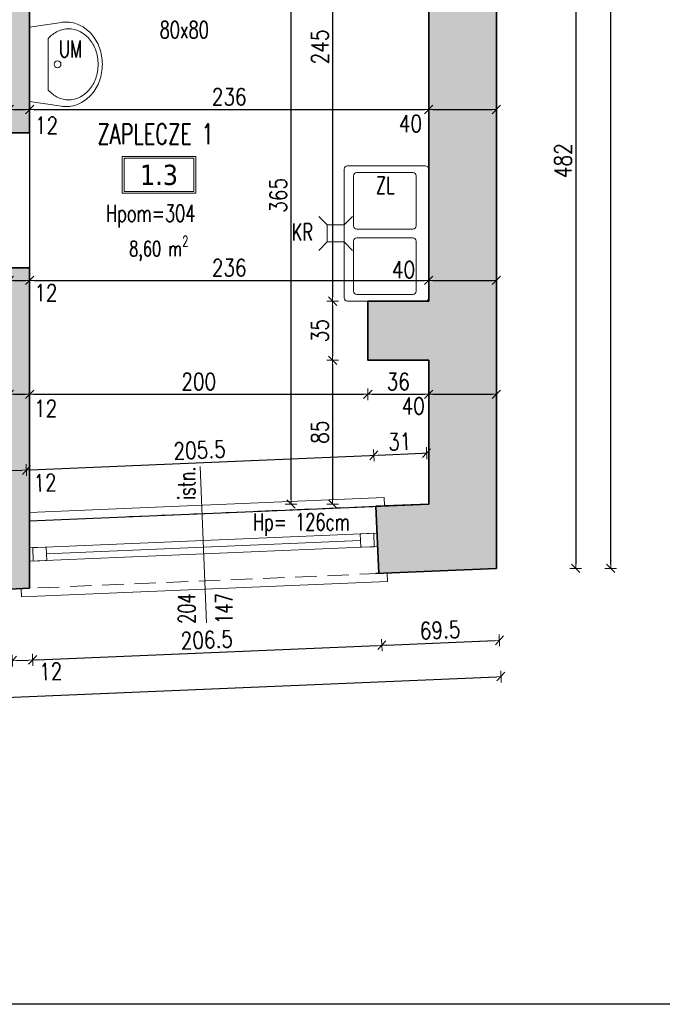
# Model space of a CAD drawing. Header units: millimetres. Extents: x 16698 to 93787, y -21104 to 39413.
# Tile 6 of 256: x 23681 to 24062, y 6649 to 7231. Entities that reach past the tile are written whole.
import ezdxf
from ezdxf.enums import TextEntityAlignment as Align

# ---------------------------------------------------------------- set-up
doc = ezdxf.new("R2010")
doc.units = ezdxf.units.MM
doc.linetypes.add('HIDDEN', pattern=[9.525, 6.35, -3.175])
for name, color, linetype, lineweight in [('!MODUS_ARMATURA', 6, 'Continuous', 9), ('!MODUS_HATCH_ŚCIANA', 254, 'Continuous', 9), ('__MODUS_ŚCIANY', 2, 'Continuous', 35), ('Okna', 3, 'Continuous', 13), ('Opis', 8, 'Continuous', 13), ('Opis_pom', 9, 'Continuous', 18), ('Widok', 1, 'Continuous', 15), ('WYMIAROWANIE', 1, 'Continuous', 18)]:
    doc.layers.add(name, color=color, linetype=linetype, lineweight=lineweight)
doc.styles.add('ARCHETYP', font='romans.shx', dxfattribs={"height": 15})
doc.styles.add('ARIAL', font='tahoma.ttf')
doc.styles.add('TXT', font='simplex.shx', dxfattribs={"width": 0.8})
doc.dimstyles.new('DIM50', dxfattribs={"dimscale": 5, "dimtxt": 2, "dimasz": 0.5, "dimexe": 0, "dimexo": 0, "dimgap": 0.5, "dimtad": 1, "dimdec": 4, "dimrnd": 0.5, "dimdsep": 46, "dimtxsty": 'TXT', "dimblk1": 'TICK1', "dimblk2": 'TICK1', "dimsah": 1, "dimcen": 0, "dimse1": 1, "dimse2": 1, "dimclrd": 1, "dimclre": 7, "dimclrt": 9, "dimadec": 0, "dimazin": 0, "dimtfac": 1, "dimtdec": 4, "dimtmove": 2, "dimatfit": 3, "dimldrblk": 'TICK1', "dimfxl": 1, "dimtolj": 1, "dimarcsym": 0})

# ---------------------------------------------------------------- blocks, each defined once
blk = doc.blocks.new('A$C578D6593')
for p, q in [((-26.36, 0), (-29.16, 18.76)), ((17.64, 0), (20.43, 18.76)), ((-19.63, 11), (10.9, 11)), ((-26.36, 0), (17.64, 0))]:
    blk.add_line(p, q)
blk.add_circle((-4.36, 16.5), 2)
for centre, radius, start, end in [((-5.67, 17.67), 25.11, 109.6071, 130.69553), ((-4.36, 14), 29, 90, 109.6071), ((-4.36, 14), 29, 70.3929, 90), ((-3.06, 17.67), 25.11, 49.30447, 70.3929), ((-7.68, 20), 22.03, 130.69553, 154.2825), ((-7.68, 21.5), 18.03, 130.69553, 154.2825), ((-5.67, 19.17), 21.11, 109.6071, 130.69553), ((-4.36, 15.5), 25, 90, 109.6071), ((-4.36, 15.5), 25, 70.3929, 90), ((-3.06, 19.17), 21.11, 49.30447, 70.3929), ((-1.05, 21.5), 18.03, 25.7175, 49.30447), ((-1.05, 20), 22.03, 25.7175, 49.30447), ((-10.79, 21.5), 18.58, 154.2825, 180), ((-10.79, 23), 14.58, 154.2825, 180), ((2.06, 23), 14.58, 0, 25.7175), ((2.06, 21.5), 18.58, 0, 25.7175), ((-10.79, 21.5), 18.58, 180, 188.47944), ((-10.79, 23), 14.58, 180, 205.7175), ((2.06, 23), 14.58, 334.2825, 0), ((2.06, 21.5), 18.58, 351.52056, 0), ((-7.68, 24.5), 18.03, 205.7175, 228.4823), ((-1.05, 24.5), 18.03, 311.5177, 334.2825)]:
    blk.add_arc(centre, radius, start, end)
blk = doc.blocks.new('ZLEW')
for points in [[(-3.81, 58.18), (-3.81, 12.18, -0.414214), (-5.81, 10.18), (-81.81, 10.18, -0.414214), (-83.81, 12.18), (-83.81, 58.18, -0.414214), (-81.81, 60.18), (-5.81, 60.18, -0.414214)], [(-77.86, 15.71), (-48.34, 15.71, 0.414214), (-46.34, 17.71), (-46.34, 50.75, 0.414214), (-48.34, 52.75), (-77.86, 52.75, 0.414214), (-79.86, 50.75), (-79.86, 17.71, 0.414214)], [(-9.75, 15.71), (-39.27, 15.71, -0.414214), (-41.27, 17.71), (-41.27, 50.75, -0.414214), (-39.27, 52.75), (-9.75, 52.75, -0.414214), (-7.75, 50.75), (-7.75, 17.71, -0.414214)]]:
    blk.add_lwpolyline(points, format="xyb", close=True)
blk = doc.blocks.new('A$C50044AAD')
for points in [[(-5, 0), (-10, 5)], [(5, 0), (10, 5)], [(-5, -10), (-10, -15)], [(5, -10), (10, -15)]]:
    blk.add_lwpolyline(points)
blk.add_lwpolyline([(-5, 0), (5, 0), (5, -10), (-5, -10)], close=True)
blk = doc.blocks.new('TICK1')
at = {"color": 2}
blk.add_line((-1, -1), (1, 1), dxfattribs=at)
at = {"color": 0}
for p, q in [((0, 0), (-1, 0)), ((0, -1.4), (0, 1.4))]:
    blk.add_line(p, q, dxfattribs=at)
blk = doc.blocks.new('*D114')
at = {"layer": 'DEFPOINTS', "color": 0, "transparency": 16777216}
for p in [(23963.38, 6906.45), (22978.38, 6864.73), (23966.09, 6842.5)]:
    blk.add_point(p, dxfattribs=at)
at = {"layer": 'WYMIAROWANIE', "color": 1, "lineweight": -2, "transparency": 16777216}
blk.add_line((22983.59, 6800.89), (23963.59, 6842.39), dxfattribs=at)
at = {"layer": 'WYMIAROWANIE', "color": 1, "lineweight": -2, "transparency": 16777216, "xscale": 2.5, "yscale": 2.5, "zscale": 2.5}
for p, rotation in [((23966.09, 6842.5), 2.425097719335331), ((22981.09, 6800.78), 182.4250977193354)]:
    blk.add_blockref('TICK1', p, dxfattribs=dict(at, rotation=rotation))
at = {"layer": 'WYMIAROWANIE', "color": 9, "transparency": 16777216, "insert": (23473.27, 6829.13), "char_height": 10, "attachment_point": 5, "rotation": 2.4251, "style": 'TXT'}
blk.add_mtext('\\A1;986', dxfattribs=at)
blk = doc.blocks.new('*D117')
at = {"layer": 'DEFPOINTS', "color": 0, "transparency": 16777216}
for p in [(23675.53, 6890.75), (23687.53, 6891.26), (23689.16, 6852.37)]:
    blk.add_point(p, dxfattribs=at)
at = {"layer": 'WYMIAROWANIE', "color": 1, "lineweight": -2, "transparency": 16777216}
blk.add_line((23679.66, 6851.97), (23686.67, 6852.27), dxfattribs=at)
at = {"layer": 'WYMIAROWANIE', "color": 1, "lineweight": -2, "transparency": 16777216, "xscale": 2.5, "yscale": 2.5, "zscale": 2.5}
for p, rotation in [((23677.16, 6851.87), 182.4059705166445), ((23689.16, 6852.37), 2.405970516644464)]:
    blk.add_blockref('TICK1', p, dxfattribs=dict(at, rotation=rotation))
at = {"layer": 'WYMIAROWANIE', "color": 9, "transparency": 16777216, "insert": (23699.87, 6845.52), "char_height": 10, "attachment_point": 5, "rotation": 2.40597, "style": 'TXT'}
blk.add_mtext('\\A1;12', dxfattribs=at)
blk = doc.blocks.new('*D118')
at = {"layer": 'DEFPOINTS', "color": 0, "transparency": 16777216}
for p in [(23894.02, 6900.02), (23687.53, 6891.26), (23895.66, 6861.05)]:
    blk.add_point(p, dxfattribs=at)
at = {"layer": 'WYMIAROWANIE', "color": 1, "lineweight": -2, "transparency": 16777216}
blk.add_line((23691.66, 6852.48), (23893.16, 6860.95), dxfattribs=at)
at = {"layer": 'WYMIAROWANIE', "color": 1, "lineweight": -2, "transparency": 16777216, "xscale": 2.5, "yscale": 2.5, "zscale": 2.5}
for p, rotation in [((23895.66, 6861.05), 2.405970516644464), ((23689.16, 6852.37), 182.4059705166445)]:
    blk.add_blockref('TICK1', p, dxfattribs=dict(at, rotation=rotation))
at = {"layer": 'WYMIAROWANIE', "color": 9, "transparency": 16777216, "insert": (23792.1, 6864.21), "char_height": 10, "attachment_point": 5, "rotation": 2.40597, "style": 'TXT'}
blk.add_mtext('\\A1;206.5', dxfattribs=at)
blk = doc.blocks.new('*D119')
at = {"layer": 'DEFPOINTS', "color": 0, "transparency": 16777216}
for p in [(23894.02, 6900.02), (23963.53, 6902.95), (23965.17, 6863.97)]:
    blk.add_point(p, dxfattribs=at)
at = {"layer": 'WYMIAROWANIE', "color": 1, "lineweight": -2, "transparency": 16777216}
blk.add_line((23898.16, 6861.16), (23962.67, 6863.87), dxfattribs=at)
at = {"layer": 'WYMIAROWANIE', "color": 1, "lineweight": -2, "transparency": 16777216, "xscale": 2.5, "yscale": 2.5, "zscale": 2.5}
for p, rotation in [((23895.66, 6861.05), 182.4059705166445), ((23965.17, 6863.97), 2.405970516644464)]:
    blk.add_blockref('TICK1', p, dxfattribs=dict(at, rotation=rotation))
at = {"layer": 'WYMIAROWANIE', "color": 9, "transparency": 16777216, "insert": (23930.1, 6870), "char_height": 10, "attachment_point": 5, "rotation": 2.40597, "style": 'TXT'}
blk.add_mtext('\\A1;69.5', dxfattribs=at)
blk = doc.blocks.new('*D124')
at = {"layer": 'DEFPOINTS', "color": 0, "transparency": 16777216}
for p in [(23685.45, 6964.65), (23675.38, 6918.16), (23687.38, 6918.66)]:
    blk.add_point(p, dxfattribs=at)
at = {"layer": 'WYMIAROWANIE', "color": 1, "lineweight": -2, "transparency": 16777216}
blk.add_line((23675.95, 6964.25), (23682.95, 6964.54), dxfattribs=at)
at = {"layer": 'WYMIAROWANIE', "color": 1, "lineweight": -2, "transparency": 16777216, "xscale": 2.5, "yscale": 2.5, "zscale": 2.5}
for p, rotation in [((23673.45, 6964.14), 182.4059705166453), ((23685.45, 6964.65), 2.405970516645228)]:
    blk.add_blockref('TICK1', p, dxfattribs=dict(at, rotation=rotation))
at = {"layer": 'WYMIAROWANIE', "color": 9, "transparency": 16777216, "insert": (23696.51, 6957.13), "char_height": 10, "attachment_point": 5, "rotation": 2.40597, "style": 'TXT'}
blk.add_mtext('\\A1;12', dxfattribs=at)
blk = doc.blocks.new('*D125')
at = {"layer": 'DEFPOINTS', "color": 0, "transparency": 16777216}
for p in [(23890.94, 6973.28), (23892.2, 6943.16), (23687.38, 6918.66)]:
    blk.add_point(p, dxfattribs=at)
at = {"layer": 'WYMIAROWANIE', "color": 1, "lineweight": -2, "transparency": 16777216}
blk.add_line((23687.95, 6964.75), (23888.44, 6973.18), dxfattribs=at)
at = {"layer": 'WYMIAROWANIE', "color": 1, "lineweight": -2, "transparency": 16777216, "xscale": 2.5, "yscale": 2.5, "zscale": 2.5}
for p, rotation in [((23890.94, 6973.28), 2.405970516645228), ((23685.45, 6964.65), 182.4059705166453)]:
    blk.add_blockref('TICK1', p, dxfattribs=dict(at, rotation=rotation))
at = {"layer": 'WYMIAROWANIE', "color": 9, "transparency": 16777216, "insert": (23787.88, 6976.46), "char_height": 10, "attachment_point": 5, "rotation": 2.40597, "style": 'TXT'}
blk.add_mtext('\\A1;205.5', dxfattribs=at)
blk = doc.blocks.new('*D126')
at = {"layer": 'DEFPOINTS', "color": 0, "transparency": 16777216}
for p in [(23922.12, 6974.59), (23923.38, 6944.47), (23892.2, 6943.16)]:
    blk.add_point(p, dxfattribs=at)
at = {"layer": 'WYMIAROWANIE', "color": 1, "lineweight": -2, "transparency": 16777216}
blk.add_line((23893.43, 6973.39), (23919.62, 6974.49), dxfattribs=at)
at = {"layer": 'WYMIAROWANIE', "color": 1, "lineweight": -2, "transparency": 16777216, "xscale": 2.5, "yscale": 2.5, "zscale": 2.5}
for p, rotation in [((23890.94, 6973.28), 182.4059705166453), ((23922.12, 6974.59), 2.405970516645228)]:
    blk.add_blockref('TICK1', p, dxfattribs=dict(at, rotation=rotation))
at = {"layer": 'WYMIAROWANIE', "color": 9, "transparency": 16777216, "insert": (23906.21, 6981.43), "char_height": 10, "attachment_point": 5, "rotation": 2.40597, "style": 'TXT'}
blk.add_mtext('\\A1;31', dxfattribs=at)
blk = doc.blocks.new('*D131')
at = {"layer": 'DEFPOINTS', "color": 0, "transparency": 16777216}
for p in [(23675.38, 7009.05), (23687.38, 7009.38), (23687.38, 7009.38)]:
    blk.add_point(p, dxfattribs=at)
at = {"layer": 'WYMIAROWANIE', "color": 1, "lineweight": -2, "transparency": 16777216}
blk.add_line((23677.88, 7009.38), (23684.88, 7009.38), dxfattribs=at)
at = {"layer": 'WYMIAROWANIE', "color": 1, "lineweight": -2, "transparency": 16777216, "xscale": 2.5, "yscale": 2.5, "zscale": 2.5, "rotation": 180}
blk.add_blockref('TICK1', (23675.38, 7009.38), dxfattribs=at)
at = {"layer": 'WYMIAROWANIE', "color": 1, "lineweight": -2, "transparency": 16777216, "xscale": 2.5, "yscale": 2.5, "zscale": 2.5}
blk.add_blockref('TICK1', (23687.38, 7009.38), dxfattribs=at)
at = {"layer": 'WYMIAROWANIE', "color": 9, "transparency": 16777216, "insert": (23696.84, 7001), "char_height": 10, "attachment_point": 5, "style": 'TXT'}
blk.add_mtext('\\A1;12', dxfattribs=at)
blk = doc.blocks.new('*D132')
at = {"layer": 'DEFPOINTS', "color": 0, "transparency": 16777216}
for p in [(23887.38, 7029.47), (23687.38, 7009.38), (23887.38, 7009.38)]:
    blk.add_point(p, dxfattribs=at)
at = {"layer": 'WYMIAROWANIE', "color": 1, "lineweight": -2, "transparency": 16777216}
blk.add_line((23689.88, 7009.38), (23884.88, 7009.38), dxfattribs=at)
at = {"layer": 'WYMIAROWANIE', "color": 1, "lineweight": -2, "transparency": 16777216, "xscale": 2.5, "yscale": 2.5, "zscale": 2.5, "rotation": 180}
blk.add_blockref('TICK1', (23687.38, 7009.38), dxfattribs=at)
at = {"layer": 'WYMIAROWANIE', "color": 1, "lineweight": -2, "transparency": 16777216, "xscale": 2.5, "yscale": 2.5, "zscale": 2.5}
blk.add_blockref('TICK1', (23887.38, 7009.38), dxfattribs=at)
at = {"layer": 'WYMIAROWANIE', "color": 9, "transparency": 16777216, "insert": (23787.38, 7016.88), "char_height": 10, "attachment_point": 5, "style": 'TXT'}
blk.add_mtext('\\A1;200', dxfattribs=at)
blk = doc.blocks.new('*D133')
at = {"layer": 'DEFPOINTS', "color": 0, "transparency": 16777216}
for p in [(23887.38, 7029.47), (23923.38, 7029.47), (23923.38, 7009.38)]:
    blk.add_point(p, dxfattribs=at)
at = {"layer": 'WYMIAROWANIE', "color": 1, "lineweight": -2, "transparency": 16777216}
blk.add_line((23889.88, 7009.38), (23920.88, 7009.38), dxfattribs=at)
at = {"layer": 'WYMIAROWANIE', "color": 1, "lineweight": -2, "transparency": 16777216, "xscale": 2.5, "yscale": 2.5, "zscale": 2.5, "rotation": 180}
blk.add_blockref('TICK1', (23887.38, 7009.38), dxfattribs=at)
at = {"layer": 'WYMIAROWANIE', "color": 1, "lineweight": -2, "transparency": 16777216, "xscale": 2.5, "yscale": 2.5, "zscale": 2.5}
blk.add_blockref('TICK1', (23923.38, 7009.38), dxfattribs=at)
at = {"layer": 'WYMIAROWANIE', "color": 9, "transparency": 16777216, "insert": (23905.38, 7016.88), "char_height": 10, "attachment_point": 5, "style": 'TXT'}
blk.add_mtext('\\A1;36', dxfattribs=at)
blk = doc.blocks.new('*D134')
at = {"layer": 'DEFPOINTS', "color": 0, "transparency": 16777216}
for p in [(23923.38, 7029.47), (23963.38, 7029.47), (23963.38, 7009.38)]:
    blk.add_point(p, dxfattribs=at)
at = {"layer": 'WYMIAROWANIE', "color": 1, "lineweight": -2, "transparency": 16777216}
blk.add_line((23925.88, 7009.38), (23960.88, 7009.38), dxfattribs=at)
at = {"layer": 'WYMIAROWANIE', "color": 1, "lineweight": -2, "transparency": 16777216, "xscale": 2.5, "yscale": 2.5, "zscale": 2.5, "rotation": 180}
blk.add_blockref('TICK1', (23923.38, 7009.38), dxfattribs=at)
at = {"layer": 'WYMIAROWANIE', "color": 1, "lineweight": -2, "transparency": 16777216, "xscale": 2.5, "yscale": 2.5, "zscale": 2.5}
blk.add_blockref('TICK1', (23963.38, 7009.38), dxfattribs=at)
at = {"layer": 'WYMIAROWANIE', "color": 9, "transparency": 16777216, "insert": (23914.2, 7002.46), "char_height": 10, "attachment_point": 5, "style": 'TXT'}
blk.add_mtext('\\A1;40', dxfattribs=at)
blk = doc.blocks.new('*D139')
at = {"layer": 'DEFPOINTS', "color": 0, "transparency": 16777216}
for p in [(23675.38, 7076.73), (23687.38, 7076.73), (23687.38, 7076.73)]:
    blk.add_point(p, dxfattribs=at)
at = {"layer": 'WYMIAROWANIE', "color": 1, "lineweight": -2, "transparency": 16777216}
blk.add_line((23677.88, 7076.73), (23684.88, 7076.73), dxfattribs=at)
at = {"layer": 'WYMIAROWANIE', "color": 1, "lineweight": -2, "transparency": 16777216, "xscale": 2.5, "yscale": 2.5, "zscale": 2.5, "rotation": 180}
blk.add_blockref('TICK1', (23675.38, 7076.73), dxfattribs=at)
at = {"layer": 'WYMIAROWANIE', "color": 1, "lineweight": -2, "transparency": 16777216, "xscale": 2.5, "yscale": 2.5, "zscale": 2.5}
blk.add_blockref('TICK1', (23687.38, 7076.73), dxfattribs=at)
at = {"layer": 'WYMIAROWANIE', "color": 9, "transparency": 16777216, "insert": (23696.99, 7069.35), "char_height": 10, "attachment_point": 5, "style": 'TXT'}
blk.add_mtext('\\A1;12', dxfattribs=at)
blk = doc.blocks.new('*D140')
at = {"layer": 'DEFPOINTS', "color": 0, "transparency": 16777216}
for p in [(23687.38, 7076.73), (23923.38, 7076.73), (23923.38, 7076.73)]:
    blk.add_point(p, dxfattribs=at)
at = {"layer": 'WYMIAROWANIE', "color": 1, "lineweight": -2, "transparency": 16777216}
blk.add_line((23689.88, 7076.73), (23920.88, 7076.73), dxfattribs=at)
at = {"layer": 'WYMIAROWANIE', "color": 1, "lineweight": -2, "transparency": 16777216, "xscale": 2.5, "yscale": 2.5, "zscale": 2.5, "rotation": 180}
blk.add_blockref('TICK1', (23687.38, 7076.73), dxfattribs=at)
at = {"layer": 'WYMIAROWANIE', "color": 1, "lineweight": -2, "transparency": 16777216, "xscale": 2.5, "yscale": 2.5, "zscale": 2.5}
blk.add_blockref('TICK1', (23923.38, 7076.73), dxfattribs=at)
at = {"layer": 'WYMIAROWANIE', "color": 9, "transparency": 16777216, "insert": (23805.38, 7084.23), "char_height": 10, "attachment_point": 5, "style": 'TXT'}
blk.add_mtext('\\A1;236', dxfattribs=at)
blk = doc.blocks.new('*D141')
at = {"layer": 'DEFPOINTS', "color": 0, "transparency": 16777216}
for p in [(23923.38, 7076.73), (23963.38, 7076.73), (23963.38, 7076.73)]:
    blk.add_point(p, dxfattribs=at)
at = {"layer": 'WYMIAROWANIE', "color": 1, "lineweight": -2, "transparency": 16777216}
blk.add_line((23925.88, 7076.73), (23960.88, 7076.73), dxfattribs=at)
at = {"layer": 'WYMIAROWANIE', "color": 1, "lineweight": -2, "transparency": 16777216, "xscale": 2.5, "yscale": 2.5, "zscale": 2.5, "rotation": 180}
blk.add_blockref('TICK1', (23923.38, 7076.73), dxfattribs=at)
at = {"layer": 'WYMIAROWANIE', "color": 1, "lineweight": -2, "transparency": 16777216, "xscale": 2.5, "yscale": 2.5, "zscale": 2.5}
blk.add_blockref('TICK1', (23963.38, 7076.73), dxfattribs=at)
at = {"layer": 'WYMIAROWANIE', "color": 9, "transparency": 16777216, "insert": (23908.48, 7083.07), "char_height": 10, "attachment_point": 5, "style": 'TXT'}
blk.add_mtext('\\A1;40', dxfattribs=at)
blk = doc.blocks.new('*D152')
at = {"layer": 'DEFPOINTS', "color": 0, "transparency": 16777216}
for p in [(23675.38, 7177.76), (23687.38, 7177.76), (23687.38, 7177.76)]:
    blk.add_point(p, dxfattribs=at)
at = {"layer": 'WYMIAROWANIE', "color": 1, "lineweight": -2, "transparency": 16777216}
blk.add_line((23677.88, 7177.76), (23684.88, 7177.76), dxfattribs=at)
at = {"layer": 'WYMIAROWANIE', "color": 1, "lineweight": -2, "transparency": 16777216, "xscale": 2.5, "yscale": 2.5, "zscale": 2.5, "rotation": 180}
blk.add_blockref('TICK1', (23675.38, 7177.76), dxfattribs=at)
at = {"layer": 'WYMIAROWANIE', "color": 1, "lineweight": -2, "transparency": 16777216, "xscale": 2.5, "yscale": 2.5, "zscale": 2.5}
blk.add_blockref('TICK1', (23687.38, 7177.76), dxfattribs=at)
at = {"layer": 'WYMIAROWANIE', "color": 9, "transparency": 16777216, "insert": (23697.36, 7168.38), "char_height": 10, "attachment_point": 5, "style": 'TXT'}
blk.add_mtext('\\A1;12', dxfattribs=at)
blk = doc.blocks.new('*D153')
at = {"layer": 'DEFPOINTS', "color": 0, "transparency": 16777216}
for p in [(23687.38, 7177.76), (23923.38, 7177.76), (23923.38, 7177.76)]:
    blk.add_point(p, dxfattribs=at)
at = {"layer": 'WYMIAROWANIE', "color": 1, "lineweight": -2, "transparency": 16777216}
blk.add_line((23689.88, 7177.76), (23920.88, 7177.76), dxfattribs=at)
at = {"layer": 'WYMIAROWANIE', "color": 1, "lineweight": -2, "transparency": 16777216, "xscale": 2.5, "yscale": 2.5, "zscale": 2.5, "rotation": 180}
blk.add_blockref('TICK1', (23687.38, 7177.76), dxfattribs=at)
at = {"layer": 'WYMIAROWANIE', "color": 1, "lineweight": -2, "transparency": 16777216, "xscale": 2.5, "yscale": 2.5, "zscale": 2.5}
blk.add_blockref('TICK1', (23923.38, 7177.76), dxfattribs=at)
at = {"layer": 'WYMIAROWANIE', "color": 9, "transparency": 16777216, "insert": (23805.38, 7185.26), "char_height": 10, "attachment_point": 5, "style": 'TXT'}
blk.add_mtext('\\A1;236', dxfattribs=at)
blk = doc.blocks.new('*D154')
at = {"layer": 'DEFPOINTS', "color": 0, "transparency": 16777216}
for p in [(23923.38, 7177.76), (23963.38, 7177.76), (23963.38, 7177.76)]:
    blk.add_point(p, dxfattribs=at)
at = {"layer": 'WYMIAROWANIE', "color": 1, "lineweight": -2, "transparency": 16777216}
blk.add_line((23925.88, 7177.76), (23960.88, 7177.76), dxfattribs=at)
at = {"layer": 'WYMIAROWANIE', "color": 1, "lineweight": -2, "transparency": 16777216, "xscale": 2.5, "yscale": 2.5, "zscale": 2.5, "rotation": 180}
blk.add_blockref('TICK1', (23923.38, 7177.76), dxfattribs=at)
at = {"layer": 'WYMIAROWANIE', "color": 1, "lineweight": -2, "transparency": 16777216, "xscale": 2.5, "yscale": 2.5, "zscale": 2.5}
blk.add_blockref('TICK1', (23963.38, 7177.76), dxfattribs=at)
at = {"layer": 'WYMIAROWANIE', "color": 9, "transparency": 16777216, "insert": (23912.57, 7169.43), "char_height": 10, "attachment_point": 5, "style": 'TXT'}
blk.add_mtext('\\A1;40', dxfattribs=at)
blk = doc.blocks.new('*D198')
at = {"layer": 'DEFPOINTS', "color": 0, "transparency": 16777216}
for p in [(23963.38, 7388.47), (23963.38, 6906.45), (24010.32, 6906.45)]:
    blk.add_point(p, dxfattribs=at)
at = {"layer": 'WYMIAROWANIE', "color": 1, "lineweight": -2, "transparency": 16777216}
blk.add_line((24010.32, 7385.97), (24010.32, 6908.95), dxfattribs=at)
at = {"layer": 'WYMIAROWANIE', "color": 1, "lineweight": -2, "transparency": 16777216, "xscale": 2.5, "yscale": 2.5, "zscale": 2.5}
for p, rotation in [((24010.32, 7388.47), 90), ((24010.32, 6906.45), 270)]:
    blk.add_blockref('TICK1', p, dxfattribs=dict(at, rotation=rotation))
at = {"layer": 'WYMIAROWANIE', "color": 9, "transparency": 16777216, "insert": (24002.82, 7147.46), "char_height": 10, "attachment_point": 5, "rotation": 90, "style": 'TXT'}
blk.add_mtext('\\A1;482', dxfattribs=at)
blk = doc.blocks.new('*D199')
at = {"layer": 'DEFPOINTS', "color": 0, "transparency": 16777216}
for p in [(23963.38, 8121.47), (24031.03, 8121.47), (23963.38, 6906.45)]:
    blk.add_point(p, dxfattribs=at)
at = {"layer": 'WYMIAROWANIE', "color": 1, "lineweight": -2, "transparency": 16777216}
blk.add_line((24031.03, 6908.95), (24031.03, 8118.97), dxfattribs=at)
at = {"layer": 'WYMIAROWANIE', "color": 1, "lineweight": -2, "transparency": 16777216, "xscale": 2.5, "yscale": 2.5, "zscale": 2.5}
for p, rotation in [((24031.03, 8121.47), 90), ((24031.03, 6906.45), 270)]:
    blk.add_blockref('TICK1', p, dxfattribs=dict(at, rotation=rotation))
at = {"layer": 'WYMIAROWANIE', "color": 9, "transparency": 16777216, "insert": (24023.53, 7513.96), "char_height": 10, "attachment_point": 5, "rotation": 90, "style": 'TXT'}
blk.add_mtext('\\A1;1215', dxfattribs=at)
blk = doc.blocks.new('*D206')
at = {"layer": 'DEFPOINTS', "color": 0, "transparency": 16777216}
for p in [(23923.38, 7309.47), (23866.55, 7064.47), (23923.38, 7064.47)]:
    blk.add_point(p, dxfattribs=at)
at = {"layer": 'WYMIAROWANIE', "color": 1, "lineweight": -2, "transparency": 16777216}
blk.add_line((23866.55, 7306.97), (23866.55, 7066.97), dxfattribs=at)
at = {"layer": 'WYMIAROWANIE', "color": 1, "lineweight": -2, "transparency": 16777216, "xscale": 2.5, "yscale": 2.5, "zscale": 2.5}
for p, rotation in [((23866.55, 7309.47), 90), ((23866.55, 7064.47), 270)]:
    blk.add_blockref('TICK1', p, dxfattribs=dict(at, rotation=rotation))
at = {"layer": 'WYMIAROWANIE', "color": 9, "transparency": 16777216, "insert": (23859.05, 7214.71), "char_height": 10, "attachment_point": 5, "rotation": 90, "style": 'TXT'}
blk.add_mtext('\\A1;245', dxfattribs=at)
blk = doc.blocks.new('*D207')
at = {"layer": 'DEFPOINTS', "color": 0, "transparency": 16777216}
for p in [(23923.38, 7064.47), (23866.55, 7029.47), (23923.38, 7029.47)]:
    blk.add_point(p, dxfattribs=at)
at = {"layer": 'WYMIAROWANIE', "color": 1, "lineweight": -2, "transparency": 16777216}
blk.add_line((23866.55, 7061.97), (23866.55, 7031.97), dxfattribs=at)
at = {"layer": 'WYMIAROWANIE', "color": 1, "lineweight": -2, "transparency": 16777216, "xscale": 2.5, "yscale": 2.5, "zscale": 2.5}
for p, rotation in [((23866.55, 7064.47), 90), ((23866.55, 7029.47), 270)]:
    blk.add_blockref('TICK1', p, dxfattribs=dict(at, rotation=rotation))
at = {"layer": 'WYMIAROWANIE', "color": 9, "transparency": 16777216, "insert": (23859.05, 7046.97), "char_height": 10, "attachment_point": 5, "rotation": 90, "style": 'TXT'}
blk.add_mtext('\\A1;35', dxfattribs=at)
blk = doc.blocks.new('*D208')
at = {"layer": 'DEFPOINTS', "color": 0, "transparency": 16777216}
for p in [(23923.38, 7029.47), (23866.55, 6944.47), (23923.38, 6944.47)]:
    blk.add_point(p, dxfattribs=at)
at = {"layer": 'WYMIAROWANIE', "color": 1, "lineweight": -2, "transparency": 16777216}
blk.add_line((23866.55, 7026.97), (23866.55, 6946.97), dxfattribs=at)
at = {"layer": 'WYMIAROWANIE', "color": 1, "lineweight": -2, "transparency": 16777216, "xscale": 2.5, "yscale": 2.5, "zscale": 2.5}
for p, rotation in [((23866.55, 7029.47), 90), ((23866.55, 6944.47), 270)]:
    blk.add_blockref('TICK1', p, dxfattribs=dict(at, rotation=rotation))
at = {"layer": 'WYMIAROWANIE', "color": 9, "transparency": 16777216, "insert": (23859.05, 6986.97), "char_height": 10, "attachment_point": 5, "rotation": 90, "style": 'TXT'}
blk.add_mtext('\\A1;85', dxfattribs=at)
blk = doc.blocks.new('*D209')
at = {"layer": 'DEFPOINTS', "color": 0, "transparency": 16777216}
for p in [(23841.94, 7309.47), (23923.38, 7309.47), (23923.38, 6944.47)]:
    blk.add_point(p, dxfattribs=at)
at = {"layer": 'WYMIAROWANIE', "color": 1, "lineweight": -2, "transparency": 16777216}
blk.add_line((23841.94, 6946.97), (23841.94, 7306.97), dxfattribs=at)
at = {"layer": 'WYMIAROWANIE', "color": 1, "lineweight": -2, "transparency": 16777216, "xscale": 2.5, "yscale": 2.5, "zscale": 2.5}
for p, rotation in [((23841.94, 7309.47), 90), ((23841.94, 6944.47), 270)]:
    blk.add_blockref('TICK1', p, dxfattribs=dict(at, rotation=rotation))
at = {"layer": 'WYMIAROWANIE', "color": 9, "transparency": 16777216, "insert": (23834.44, 7126.97), "char_height": 10, "attachment_point": 5, "rotation": 90, "style": 'TXT'}
blk.add_mtext('\\A1;365', dxfattribs=at)

msp = doc.modelspace()

# ---------------------------------------------------------------- hatches: boundary and pattern name
at = {"layer": '!MODUS_HATCH_ŚCIANA', "ltscale": 2}
h = msp.add_hatch(color=256, dxfattribs=at)
h.dxf.hatch_style = 1
h.paths.add_polyline_path([(23963.38195, 7388.47289), (23923.38195, 7388.47289), (23923.38195, 7319.47289), (23892.38195, 7319.47289), (23892.38195, 7309.47289), (23923.38195, 7309.47289), (23923.38195, 7064.47289), (23887.38195, 7064.47289), (23887.38195, 7029.47289), (23923.38195, 7029.47289), (23923.38195, 6944.47289), (23892.20124, 6943.16278), (23893.8746, 6903.51414), (23963.38195, 6906.44768)])
h = msp.add_hatch(color=256, dxfattribs=at)
h.dxf.hatch_style = 1
h.paths.add_polyline_path([(23702.38195, 7319.47289), (23658.38195, 7319.47289), (23658.38195, 7309.47289), (23675.38195, 7309.47289), (23675.38195, 7164.05272), (23687.38195, 7164.05272), (23687.38195, 7309.47289), (23702.38195, 7309.47289)])
h = msp.add_hatch(color=256, dxfattribs=at)
h.dxf.hatch_style = 1
h.paths.add_polyline_path([(23687.38195, 7084.05272), (23675.38195, 7084.05272), (23675.38195, 6934.05272), (23675.38195, 6894.25052), (23687.38195, 6894.75874)])

# ---------------------------------------------------------------- linework, layer by layer
at = {"layer": '__MODUS_ŚCIANY'}
for points in [[(23892.20124, 6903.44352), (23963.38195, 6906.44768), (23963.38195, 7388.47289)], [(23702.38195, 7309.47289), (23687.38195, 7309.47289), (23687.38195, 7164.05272)], [(23923.38195, 6944.47289), (23923.38195, 7029.47289), (23887.38195, 7029.47289), (23887.38195, 7064.47289), (23923.38195, 7064.47289), (23923.38195, 7309.47289)], [(23675.38195, 7164.05272), (23687.38195, 7164.05272)], [(23675.38195, 7084.05272), (23687.38195, 7084.05272)], [(23687.38195, 7084.05272), (23687.38195, 6894.75874)], [(23893.8746, 6903.51414), (23892.20124, 6943.16278), (23923.38195, 6944.47289)], [(23675.38195, 6894.25052), (23687.38195, 6894.75874)]]:
    msp.add_lwpolyline(points, dxfattribs=at)
at = {"layer": 'DEFPOINTS', "color": 2}
msp.add_lwpolyline([(22673.60483, 8253.61445), (24244.08062, 8253.61445), (24244.08062, 6648.75277), (22673.60483, 6648.75277)], close=True, dxfattribs=at)
at = {"layer": 'DEFPOINTS', "color": 4}
msp.add_lwpolyline([(23687.38195, 7309.47289), (23687.38195, 6934.55692), (23923.38009, 6944.51716), (23923.38195, 7029.47289), (23887.38195, 7029.47289), (23887.38195, 7064.47289), (23923.38195, 7064.47289), (23923.38195, 7309.47289), (23687.38195, 7309.47289), (23687.38195, 6934.55692)], dxfattribs=at)
at = {"layer": 'Okna'}
for points in [[(23792.03296, 6874.19368), (23788.12869, 6966.72577)], [(23892.86813, 6927.33485), (23687.38195, 6918.66463)], [(23883.04681, 6922.9169), (23697.37306, 6915.08263)], [(23893.2067, 6919.34202), (23687.38195, 6910.65751)]]:
    msp.add_lwpolyline(points, dxfattribs=at)
for points in [[(23882.87747, 6926.91517), (23890.87031, 6927.25368), (23891.20882, 6919.26085), (23883.21598, 6918.92234)], [(23689.21091, 6918.74211), (23697.20374, 6919.08062), (23697.54225, 6911.08778), (23689.54941, 6910.74928)]]:
    msp.add_lwpolyline(points, close=True, dxfattribs=at)
at = {"layer": 'Opis_pom', "ltscale": 0.7}
for points in [[(23742.11547, 7128.22961), (23785.63547, 7128.22961), (23785.63547, 7149.98961), (23742.11547, 7149.98961)], [(23743.20347, 7129.31761), (23784.54747, 7129.31761), (23784.54747, 7148.90161), (23743.20347, 7148.90161)]]:
    msp.add_lwpolyline(points, close=True, dxfattribs=at)
at = {"layer": 'Widok', "ltscale": 2}
msp.add_lwpolyline([(23687.38195, 7084.05272), (23687.38195, 7164.05272)], dxfattribs=at)
at = {"layer": 'Widok'}
for points in [[(23897.19679, 6943.37361), (23896.98527, 6948.38543), (23687.38195, 6939.56133)], [(23682.37573, 6894.50076), (23682.58289, 6889.59218), (23899.08099, 6898.72942), (23898.87015, 6903.72498)]]:
    msp.add_lwpolyline(points, dxfattribs=at)
at = {"layer": 'Widok', "linetype": 'HIDDEN', "ltscale": 2}
for points in [[(23892.19962, 6943.2012), (23687.38195, 6934.55692)], [(23368.67019, 6881.2609), (23893.87827, 6903.42717)]]:
    msp.add_lwpolyline(points, dxfattribs=at)

# ---------------------------------------------------------------- block references
at = {"layer": '!MODUS_ARMATURA', "rotation": 270}
for name, p in [('A$C578D6593', (23687.38195, 7200.10927)), ('ZLEW', (23863.20243, 7060.66772)), ('A$C50044AAD', (23873.38195, 7104.47289, 0))]:
    msp.add_blockref(name, p, dxfattribs=at)

# ---------------------------------------------------------------- texts
at = {"layer": 'Opis', "style": 'ARCHETYP', "width": 0.7}
for s, rotation, p in [('80x80', 0.00000004, (23764.24786, 7219.9126)), ('UM', 0.00000004, (23704.66005, 7208.57558)), ('ZL', 0.00000004, (23892.15666, 7127.99362)), ('Hpom=304', 0.00000004, (23732.58845, 7111.37994)), ('KR', 0.00000004, (23842.38029, 7100.28694)), ('istn.', 90.00000004, (23785.23099, 6946.90605)), ('Hp= 126cm', 0.00000004, (23819.48356, 6928.94486)), ('204', 90.00000004, (23785.24781, 6873.68749)), ('147', 90.00000004, (23807.3651, 6873.68749))]:
    msp.add_text(s, height=10, rotation=rotation, dxfattribs=at).set_placement(p)
at = {"layer": 'Opis_pom', "ltscale": 0.7, "style": 'TXT', "width": 0.7}
msp.add_text('ZAPLECZE 1', height=12, dxfattribs=at).set_placement((23761.852, 7157.18264), align=Align.CENTER)
at = {"layer": 'Opis_pom', "ltscale": 0.7, "insert": (23733.79161, 7103.05355), "char_height": 9, "attachment_point": 1, "style": 'TXT'}
msp.add_mtext_dynamic_manual_height_columns('\\A1;\\pxqc;{\\W0.7;8,60 m\\H0.7x;\\S2^ ;}', width=59.9910642, gutter_width=75, heights=[0], dxfattribs=at)
at = {"layer": 'Opis_pom', "ltscale": 0.7, "style": 'ARIAL'}
msp.add_attdef('1.3', text='', height=11.968, dxfattribs=at).set_placement((23763.87547, 7139.10961), align=Align.MIDDLE_CENTER)

# ---------------------------------------------------------------- dimensions: what is measured, and where the dimension line sits
at = {"layer": 'WYMIAROWANIE'}
for base, p1, p2, angle, picture, middle in [((24031.02677, 8121.47289), (23963.38195, 6906.44768), (23963.38195, 8121.47289), 90, '*D199', (24023.52677, 7513.96028)), ((24010.31906, 6906.44768), (23963.38195, 7388.47289), (23963.38195, 6906.44768), 90, '*D198', (24002.81906, 7147.46028)), ((23841.94257, 7309.47289), (23923.38195, 6944.47289), (23923.38195, 7309.47289), 90, '*D209', (23834.44257, 7126.97289)), ((23866.55347, 7029.47289), (23923.38195, 7064.47289), (23923.38195, 7029.47289), 90, '*D207', (23859.05347, 7046.97289)), ((23866.55347, 6944.47289), (23923.38195, 7029.47289), (23923.38195, 6944.47289), 90, '*D208', (23859.05347, 6986.97289)), ((23922.11648, 6974.59117), (23892.20124, 6943.16278), (23923.38195, 6944.47289), 182.40597052, '*D126', (23906.21127, 6981.42951)), ((23890.93576, 6973.28106), (23687.38195, 6918.66463), (23892.20124, 6943.16278), 182.40597052, '*D125', (23787.87799, 6976.45752)), ((23895.6588, 6861.05018), (23687.52888, 6891.26182), (23894.02153, 6900.01723), 182.40597052, '*D118', (23792.09596, 6864.20542)), ((23965.1667, 6863.97068), (23894.02153, 6900.01723), (23963.52888, 6902.95077), 182.40597052, '*D119', (23930.0979, 6870.00382))]:
    dim = msp.add_linear_dim(base=base, p1=p1, p2=p2, angle=angle, dimstyle='DIM50', dxfattribs=at)
    dim.commit()
    dim.dimension.update_dxf_attribs({"geometry": picture, "text_midpoint": middle})
for base, p1, p2, angle, picture, middle in [((23866.55347, 7064.47289), (23923.38195, 7309.47289), (23923.38195, 7064.47289), 90, '*D206', (23859.05347, 7214.70947)), ((23685.44991, 6964.6472), (23675.38195, 6918.1583), (23687.38195, 6918.66463), 182.40597052, '*D124', (23696.50773, 6957.13388)), ((23689.16283, 6852.37388), (23675.52888, 6890.75361), (23687.52888, 6891.26182), 182.40597052, '*D117', (23699.86824, 6845.52179))]:
    dim = msp.add_linear_dim(base=base, p1=p1, p2=p2, angle=angle, dimstyle='DIM50', dxfattribs=at)
    dim.commit()
    dim.dimension.update_dxf_attribs({"geometry": picture, "text_midpoint": middle, "dimtype": 160})
for base, p1, p2, picture, middle in [((23923.38195, 7177.75628), (23687.38195, 7177.75628), (23923.38195, 7177.75628), '*D153', (23805.38195, 7185.25628)), ((23923.38195, 7076.7326), (23687.38195, 7076.7326), (23923.38195, 7076.7326), '*D140', (23805.38195, 7084.2326)), ((23887.38195, 7009.38429), (23687.38195, 7009.38429), (23887.38195, 7029.47289), '*D132', (23787.38195, 7016.88429)), ((23923.38195, 7009.38429), (23887.38195, 7029.47289), (23923.38195, 7029.47289), '*D133', (23905.38195, 7016.88429))]:
    dim = msp.add_linear_dim(base=base, p1=p1, p2=p2, dimstyle='DIM50', dxfattribs=at)
    dim.commit()
    dim.dimension.update_dxf_attribs({"geometry": picture, "text_midpoint": middle})
for base, p1, p2, picture, middle in [((23687.38195, 7177.75628), (23675.38195, 7177.75628), (23687.38195, 7177.75628), '*D152', (23697.35756, 7168.37583)), ((23963.38195, 7177.75628), (23923.38195, 7177.75628), (23963.38195, 7177.75628), '*D154', (23912.57191, 7169.43293)), ((23963.38195, 7076.7326), (23923.38195, 7076.7326), (23963.38195, 7076.7326), '*D141', (23908.48243, 7083.06993)), ((23687.38195, 7076.7326), (23675.38195, 7076.7326), (23687.38195, 7076.7326), '*D139', (23696.98814, 7069.34712)), ((23963.38195, 7009.38429), (23923.38195, 7029.47289), (23963.38195, 7029.47289), '*D134', (23914.20406, 7002.45829)), ((23687.38195, 7009.38429), (23675.38195, 7009.05272), (23687.38195, 7009.38429), '*D131', (23696.84285, 7001.0013))]:
    dim = msp.add_linear_dim(base=base, p1=p1, p2=p2, dimstyle='DIM50', dxfattribs=at)
    dim.commit()
    dim.dimension.update_dxf_attribs({"geometry": picture, "text_midpoint": middle, "dimtype": 160})
dim = msp.add_aligned_dim(p1=(22978.38195, 6864.73171), p2=(23963.38195, 6906.44768), distance=-64.00959, dimstyle='DIM50', dxfattribs=at)
dim.commit()
dim.dimension.update_dxf_attribs({"geometry": '*D114', "text_midpoint": (23473.27306, 6829.13072)})

doc.saveas('drawing.dxf')
